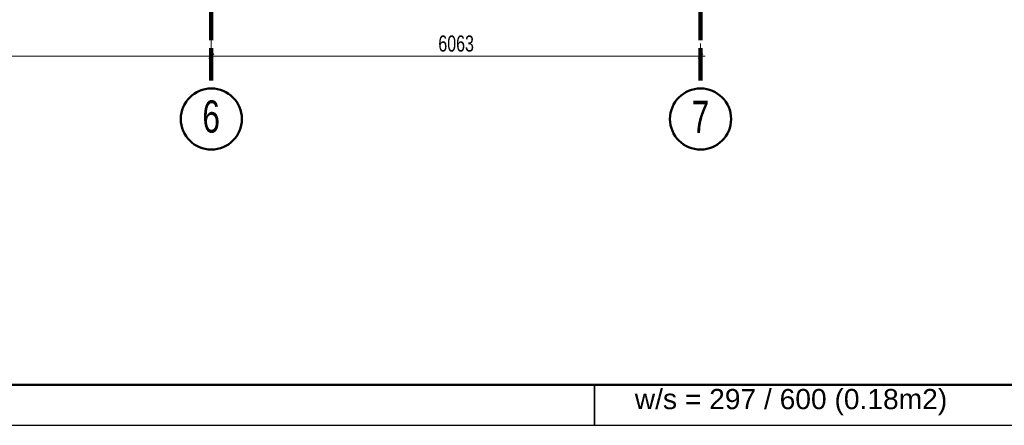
# Model space of a CAD drawing. Header units: millimetres. Extents: x 0 to 60000, y 0 to 29700.
# Tile 47 of 86: x 33876 to 46080, y 0 to 5027. Entities that reach past the tile are written whole.
import ezdxf

# ---------------------------------------------------------------- set-up
doc = ezdxf.new("R2010")
doc.units = ezdxf.units.MM
doc.linetypes.add('STRICHPUNKT2_S11', pattern=[500, 400, -50, 0, -50])
doc.linetypes.add('STRICHPUNKT2_S5', pattern=[1100, 800, -100, 100, -100])
for name, color, linetype, lineweight in [('Ogólne', 7, 'Continuous', 25), ('Osie', 30, 'STRICHPUNKT2_S5', 18), ('Posadowienie płytkie', 7, 'Continuous', 25)]:
    doc.layers.add(name, color=color, linetype=linetype, lineweight=lineweight)
doc.styles.add('ARIAL', font='ARIAL.TTF')

msp = doc.modelspace()

# ---------------------------------------------------------------- linework, layer by layer
at = {"layer": 'Ogólne', "color": 4, "linetype": 'Continuous', "lineweight": 13, "transparency": 33554687}
for p, q in [((36251, 4576), (36251, 4676)), ((42314, 4576), (42314, 4734)), ((42314, 4576), (42314, 4676)), ((30168, 4576), (36251, 4576)), ((36221, 4546), (36281, 4606)), ((36251, 4576), (36251, 4476)), ((36251, 4576), (42314, 4576)), ((42284, 4546), (42344, 4606)), ((42314, 4576), (42314, 4476)), ((42314, 4576), (42374, 4576))]:
    msp.add_line(p, q, dxfattribs=at)
msp.add_lwpolyline([(36251, 4576), (36251, 4596), (36251, 4596), (36251, 4833)], dxfattribs=at)
at = {"layer": 'Osie', "color": 1, "linetype": 'STRICHPUNKT2_S11', "lineweight": 140, "transparency": 33554687}
for p, q in [((36251, 4275), (36251, 25275)), ((42314, 4275), (42314, 25275)), ((36251, 4275), (36251, 4275)), ((42314, 4275), (42314, 4275))]:
    msp.add_line(p, q, dxfattribs=at)
at = {"layer": 'Osie', "color": 2, "linetype": 'Continuous', "lineweight": 50, "transparency": 33554687}
for centre in [(36252, 3796), (42315, 3796)]:
    msp.add_circle(centre, 379, dxfattribs=at)
at = {"layer": 'Posadowienie płytkie', "color": 6, "linetype": 'Continuous', "lineweight": 35, "transparency": 33554687}
msp.add_line((41000, 0), (41000, 500), dxfattribs=at)
at = {"layer": 'Posadowienie płytkie', "color": 3, "linetype": 'Continuous', "lineweight": 25, "transparency": 33554687}
msp.add_lwpolyline([(0, 0), (60000, 0), (60000, 29700), (0, 29700), (0, 0)], close=True, dxfattribs=at)
at = {"layer": 'Posadowienie płytkie', "color": 2, "linetype": 'Continuous', "lineweight": 50, "transparency": 33554687}
msp.add_lwpolyline([(2000, 500), (59500, 500), (59500, 29200), (2000, 29200), (2000, 500)], close=True, dxfattribs=at)

# ---------------------------------------------------------------- texts
at = {"layer": 'Ogólne', "color": 3, "linetype": 'Continuous', "lineweight": 25, "transparency": 33554687, "insert": (39065, 4629), "char_height": 200, "width": 514.96, "attachment_point": 7, "style": 'ARIAL'}
msp.add_mtext('\\W0.71;6063', dxfattribs=at)
at = {"layer": 'Osie', "color": 2, "linetype": 'Continuous', "lineweight": 50, "transparency": 33554687, "char_height": 400, "width": 362.18, "attachment_point": 7, "style": 'ARIAL'}
for s, insert in [('\\W0.70;6', (36141, 3622)), ('\\W0.70;7', (42204, 3622))]:
    msp.add_mtext(s, dxfattribs=dict(at, insert=insert))
at = {"layer": 'Posadowienie płytkie', "color": 6, "linetype": 'Continuous', "lineweight": 35, "transparency": 33554687, "insert": (41500, 125), "char_height": 250, "width": 4008.04, "attachment_point": 7, "style": 'ARIAL'}
msp.add_mtext('\\W1.00;w/s = 297 / 600 (0.18m2)', dxfattribs=at)

doc.saveas('drawing.dxf')
